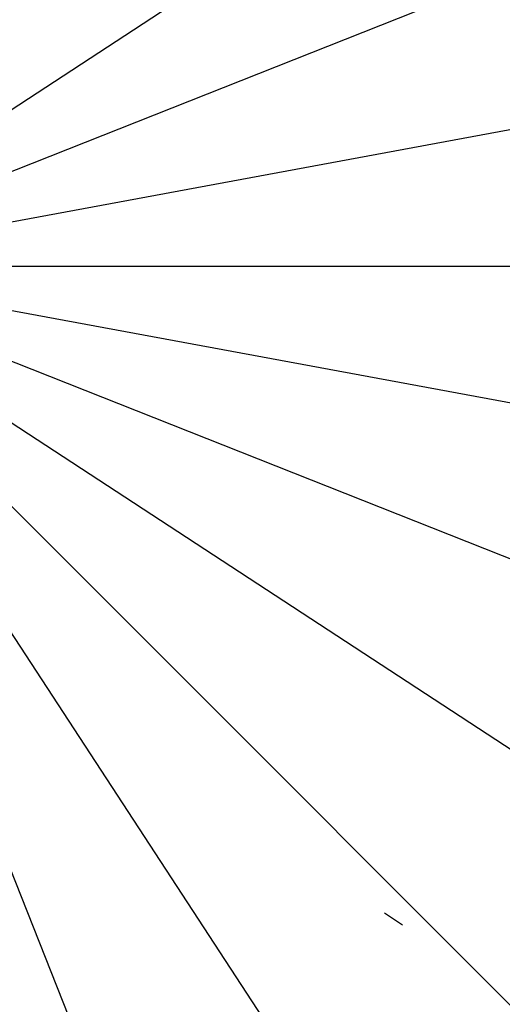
# Model space of a CAD drawing. Header units: millimetres. Extents: x -14 to 488, y -50 to 50.
# Tile 20 of 256: x 115 to 134, y -29 to 10. Entities that reach past the tile are written whole.
import ezdxf

# ---------------------------------------------------------------- set-up
doc = ezdxf.new("R2010")
doc.units = ezdxf.units.MM
doc.header["$MEASUREMENT"] = 0
doc.layers.add('Default', color=7, linetype='Continuous')

msp = doc.modelspace()

# ---------------------------------------------------------------- linework, layer by layer
at = {"layer": 'Default', "extrusion": (-0.260341, 0.103067, 0.96)}
msp.add_lwpolyline([(-34.69, 139.667), (-34.69, 140.557)], dxfattribs=at)
at = {"layer": 'Default', "extrusion": (-0.234359, 0.153219, 0.96)}
msp.add_lwpolyline([(-49.98, 127.222), (-49.98, 128.085)], dxfattribs=at)
at = {"layer": 'Default', "extrusion": (-0.19799, 0.19799, 0.96)}
msp.add_lwpolyline([(-63.899, 114.604), (-63.899, 115.458)], dxfattribs=at)
at = {"layer": 'Default'}
for points in [[(140.365, 22.551, 1.207), (105.871, 0, 1.2)], [(144.189, 15.17, 1.207), (105.871, 0, 1.2)], [(146.394, 7.499, 1.207), (105.871, 0, 1.2)], [(147.082, 0, 1.207), (105.871, 0, 1.2)], [(147.109, 0, 0.007), (105.871, 0, 0)], [(146.394, -7.499, 1.207), (105.871, 0, 1.2)], [(144.189, -15.17, 1.207), (105.871, 0, 1.2)], [(140.365, -22.551, 1.207), (105.871, 0, 1.2)], [(135.012, -29.141, 1.207), (105.871, 0, 1.2)], [(128.422, -34.494, 1.207), (105.871, 0, 1.2)], [(121.04, -38.318, 1.207), (105.871, 0, 1.2)]]:
    msp.add_polyline3d(points, dxfattribs=at)

doc.saveas('drawing.dxf')
